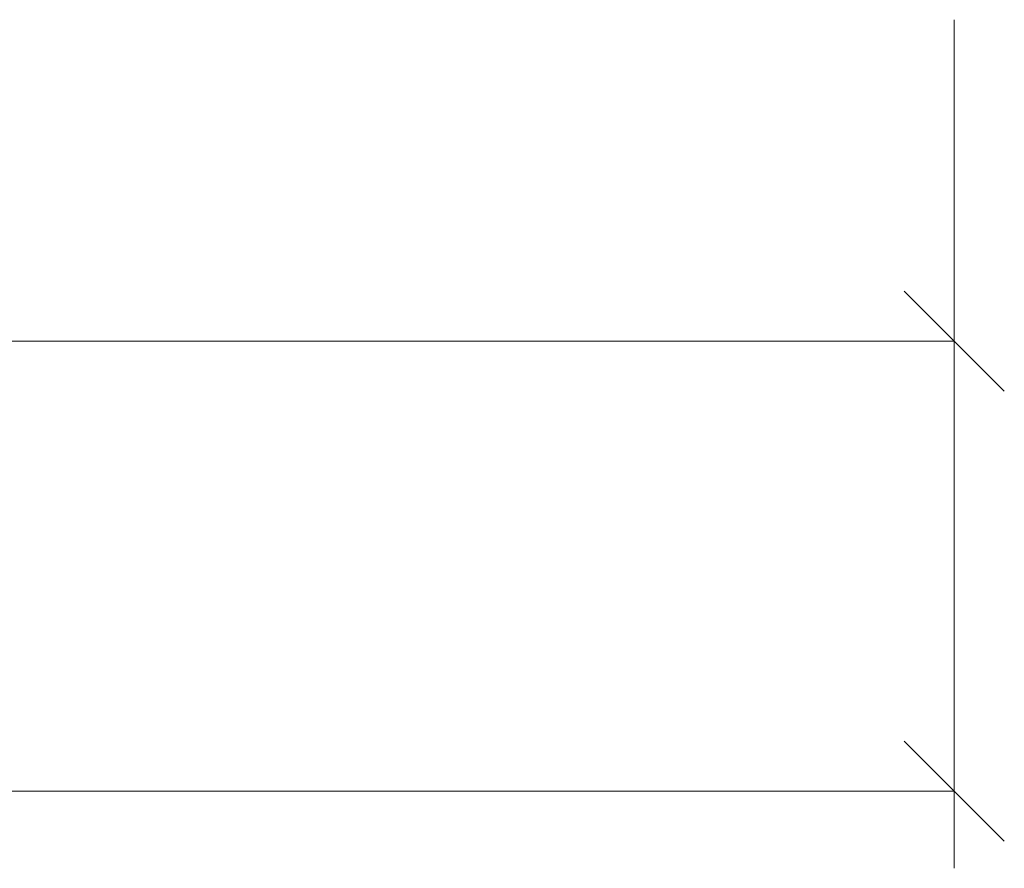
# Model space of a CAD drawing. Header units: millimetres. Extents: x -30937 to 3858, y -15507 to 17281.
# Tile 23 of 26: x -1816 to 98, y -2382 to -732. Entities that reach past the tile are written whole.
import ezdxf

# ---------------------------------------------------------------- set-up
doc = ezdxf.new("R2010")
doc.units = ezdxf.units.MM
doc.layers.add('LINE-INK', color=7, linetype='Continuous')

msp = doc.modelspace()

# ---------------------------------------------------------------- linework, layer by layer
at = {"layer": 'LINE-INK', "lineweight": 5}
for p, q in [((1, -732.2), (1, -1507.2)), ((1, -732.2), (1, -2382.2)), ((-96.2, -1260), (98.2, -1454.4)), ((-9891, -1357.2), (1, -1357.2)), ((-96.2, -2135), (98.2, -2329.4)), ((-9891, -2232.2), (1, -2232.2))]:
    msp.add_line(p, q, dxfattribs=at)

doc.saveas('drawing.dxf')
